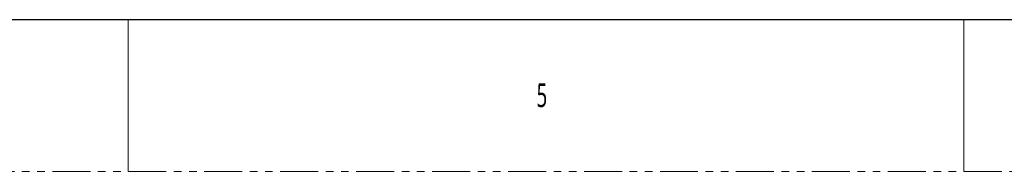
# Model space of a CAD drawing. Header units: millimetres. Extents: x 0 to 1118, y 0 to 864.
# Tile 21 of 69: x 401 to 566, y 0 to 25. Entities that reach past the tile are written whole.
import ezdxf

# ---------------------------------------------------------------- set-up
doc = ezdxf.new("R2010")
doc.units = ezdxf.units.MM
doc.linetypes.add('PHANTOM', pattern=[12.7, 6.35, -1.27, 1.27, -1.27, 1.27, -1.27])
doc.styles.add('SLDTEXTSTYLE1', font='meiryo.ttc', dxfattribs={"width": 0.6})

msp = doc.modelspace()

# ---------------------------------------------------------------- linework, layer by layer
at = {"color": 7, "linetype": 'Continuous', "lineweight": 30}
msp.add_line((12.7, 25.4), (1104.9, 25.4), dxfattribs=at)
at = {"color": 7, "linetype": 'Continuous', "lineweight": 0}
for p, q in [((419.1, 25.4), (419.1, 0)), ((558.8, 25.4), (558.8, 0))]:
    msp.add_line(p, q, dxfattribs=at)
at = {"color": 7, "linetype": 'PHANTOM', "lineweight": 0}
msp.add_line((0, 0), (1117.6, 0), dxfattribs=at)

# ---------------------------------------------------------------- texts
at = {"color": 7, "linetype": 'Continuous', "lineweight": 0, "insert": (487.3625, 14.7292), "char_height": 3.9688, "attachment_point": 1, "style": 'SLDTEXTSTYLE1'}
msp.add_mtext('5', dxfattribs=at)

doc.saveas('drawing.dxf')
